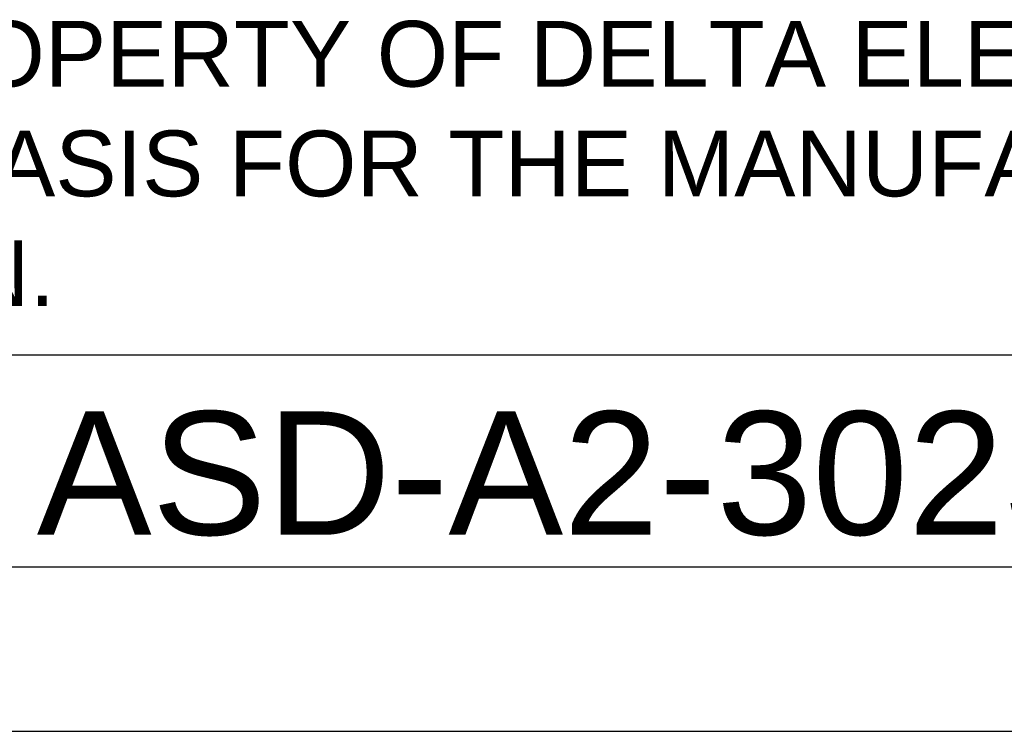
# Model space of a CAD drawing. Header units: millimetres. Extents: x -630 to 1463, y 209 to 1094.
# Tile 3 of 42: x -317 to -202, y 209 to 292. Entities that reach past the tile are written whole.
import ezdxf
from ezdxf.enums import TextEntityAlignment as Align

# ---------------------------------------------------------------- set-up
doc = ezdxf.new("R2010")
doc.units = ezdxf.units.MM
doc.header["$LTSCALE"] = 32.67
doc.layers.get('0').update_dxf_attribs({"linetype": 'CONTINUOUS'})
for name, color, linetype in [('DF', 3, 'CONTINUOUS'), ('SPEC', 1, 'CONTINUOUS'), ('TXT', 7, 'CONTINUOUS')]:
    doc.layers.add(name, color=color, linetype=linetype)
doc.styles.add('TEXTSTYLE_1', font='ARIAL.TTF')

# ---------------------------------------------------------------- blocks, each defined once
blk = doc.blocks.new('A$C71E57D54')
blk.add_line((-430, -594), (-10, -594))
at = {"layer": 'DF'}
for p, q in [((-25, -559.712), (-415, -559.712)), ((-415, -579), (-25, -579))]:
    blk.add_line(p, q, dxfattribs=at)
at = {"layer": 'SPEC', "insert": (-411.012, -529.223), "char_height": 6, "width": 393.4779, "attachment_point": 1, "style": 'TEXTSTYLE_1'}
blk.add_mtext('THESE DRAWINGS AND SPECIFICATIONS ARE THE PROPERTY OF DELTA ELECTRONICS, INC. \\PAND SHALL NOT BE REPRODUCED OR USED AS THE BASIS FOR THE MANUFACTURE OR SELL \\POF APPARATUSES OR DEVICES WITHOUT PERMISSION.', dxfattribs=at)

msp = doc.modelspace()

# ---------------------------------------------------------------- block references
at = {"layer": 'TXT', "color": 7, "xscale": 1.279999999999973, "yscale": 1.279999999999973, "zscale": 1.28}
msp.add_blockref('A$C71E57D54', (-79.646, 969.224), dxfattribs=at)

# ---------------------------------------------------------------- texts
at = {"layer": 'TXT', "color": 7, "style": 'TEXTSTYLE_1'}
msp.add_text('ASD-A2-3023-PD', height=14.4, dxfattribs=at).set_placement((-235.849, 231.837), align=Align.CENTER)

doc.saveas('drawing.dxf')
